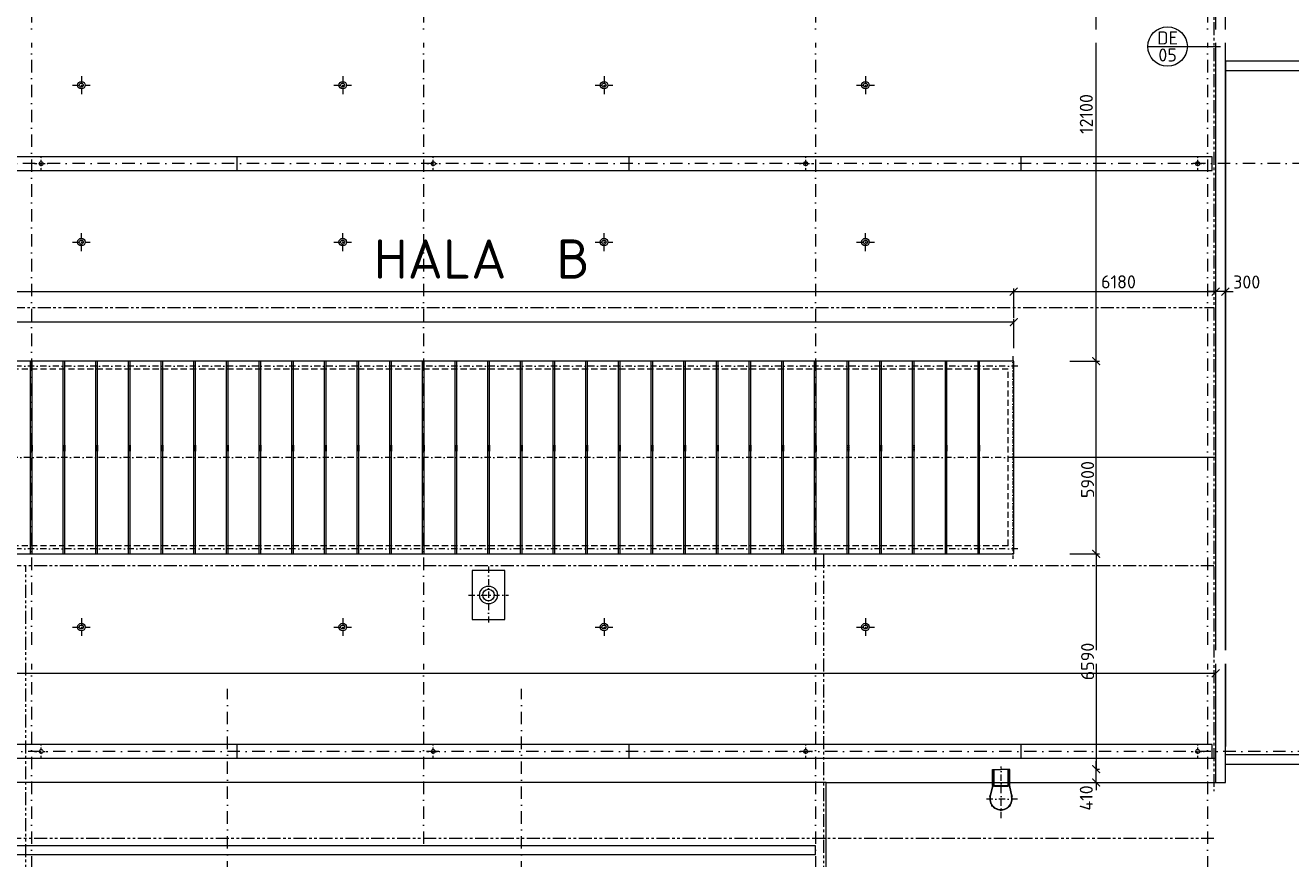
# Model space of a CAD drawing. Header units: millimetres. Extents: x -29085 to 3627694, y -159961 to 2281735.
# Tile 175 of 229: x 328293 to 367025, y 268298 to 293820. Entities that reach past the tile are written whole.
import ezdxf
from ezdxf import colors
from ezdxf.entities.mleader import LeaderData, LeaderLine
from ezdxf.enums import TextEntityAlignment as Align
from ezdxf.math import Vec2, Vec3

# ---------------------------------------------------------------- set-up
doc = ezdxf.new("R2010")
doc.units = ezdxf.units.MM
for name, pattern in [('CENTERX2', [101.6, 63.5, -12.7, 12.7, -12.7]), ('DASHDOT', [25.4, 12.7, -6.35, 0, -6.35]), ('PHANTOM2', [31.75, 15.875, -3.175, 3.175, -3.175, 3.175, -3.175]), ('ČÁRKOVANÁ', [19.05, 12.7, -6.35])]:
    doc.linetypes.add(name, pattern=pattern)
for name, color, linetype, lineweight in [('A99_N_koty-200', 5, 'Continuous', 5), ('A99_N_txt-popis-200', 240, 'Continuous', 5), ('A99_N_txt-popis-50', 240, 'Continuous', 9), ('A99_N_znaceni 200', 5, 'Continuous', 5), ('A99_S_kce-demolice', 30, 'Continuous', 20), ('A99_S_kce-pohl', 7, 'Continuous', 5), ('A99_S_kce-rez-sil', 7, 'Continuous', 15), ('A99_S_osy', 1, 'CENTERX2', 5)]:
    doc.layers.add(name, color=color, linetype=linetype, lineweight=lineweight)
doc.styles.add('A99_kota', font='isocpeur.ttf', dxfattribs={"height": 2})
doc.styles.add('A99_popis', font='isocpeur.ttf')
doc.styles.add('ad_popis 100', font='isocpeur.ttf', dxfattribs={"height": 200})
doc.dimstyles.new('A99_kota_200 new', dxfattribs={"dimscale": 200, "dimtxt": 2, "dimasz": 1.2, "dimexe": 0.5, "dimexo": 1.5, "dimgap": 0.3, "dimtad": 1, "dimdec": 0, "dimzin": 3, "dimdsep": 46, "dimtxsty": 'A99_kota', "dimblk": 'ARCHTICK', "dimcen": 2.5, "dimazin": 2, "dimtfac": 0.75, "dimtdec": 0, "dimtmove": 2, "dimatfit": 0, "dimfxl": 4, "dimfxlon": 1, "dimtolj": 1, "dimtzin": 0, "dimlwd": 5, "dimlwe": 5, "dimarcsym": 0})

# ---------------------------------------------------------------- blocks, each defined once
blk = doc.blocks.new('_ArchTick')
at = {"color": 0, "linetype": 'ByBlock', "const_width": 0.15}
blk.add_lwpolyline([(-0.5, -0.5), (0.5, 0.5)], dxfattribs=at)
blk = doc.blocks.new('*D328')
at = {"layer": 'A99_N_koty-200', "color": 0, "linetype": 'Continuous', "lineweight": 5, "transparency": 16777216}
for p, q in [((225859, 284863), (225859, 285763)), ((225859, 285663), (358549, 285663)), ((358549, 284863), (358549, 285763))]:
    blk.add_line(p, q, dxfattribs=at)
at = {"layer": 'Defpoints', "color": 0, "linetype": 'Continuous', "transparency": 16777216}
for p in [(358549, 285663), (225859, 283533), (358549, 283533)]:
    blk.add_point(p, dxfattribs=at)
at = {"layer": 'A99_N_koty-200', "color": 0, "linetype": 'Continuous', "lineweight": 5, "transparency": 16777216, "xscale": 240, "yscale": 240, "zscale": 240, "rotation": 180}
blk.add_blockref('_ArchTick', (225859, 285663), dxfattribs=at)
at = {"layer": 'A99_N_koty-200', "color": 0, "linetype": 'Continuous', "lineweight": 5, "transparency": 16777216, "xscale": 240, "yscale": 240, "zscale": 240}
blk.add_blockref('_ArchTick', (358549, 285663), dxfattribs=at)
at = {"layer": 'A99_N_koty-200', "color": 0, "linetype": 'Continuous', "transparency": 16777216, "insert": (285791, 285963), "char_height": 400, "attachment_point": 5, "style": 'A99_kota'}
blk.add_mtext('\\A1;132690', dxfattribs=at)
blk = doc.blocks.new('*D330')
at = {"layer": 'A99_N_koty-200', "color": 0, "linetype": 'Continuous', "lineweight": 5, "transparency": 16777216}
for p, q in [((358549, 284863), (358549, 285763)), ((358549, 285663), (364729, 285663)), ((364729, 285663), (364729, 285763))]:
    blk.add_line(p, q, dxfattribs=at)
at = {"layer": 'Defpoints', "color": 0, "linetype": 'Continuous', "transparency": 16777216}
for p in [(364729, 285663), (364729, 285663), (358549, 283533)]:
    blk.add_point(p, dxfattribs=at)
at = {"layer": 'A99_N_koty-200', "color": 0, "linetype": 'Continuous', "lineweight": 5, "transparency": 16777216, "xscale": 240, "yscale": 240, "zscale": 240, "rotation": 180}
blk.add_blockref('_ArchTick', (358549, 285663), dxfattribs=at)
at = {"layer": 'A99_N_koty-200', "color": 0, "linetype": 'Continuous', "lineweight": 5, "transparency": 16777216, "xscale": 240, "yscale": 240, "zscale": 240}
blk.add_blockref('_ArchTick', (364729, 285663), dxfattribs=at)
at = {"layer": 'A99_N_koty-200', "color": 0, "linetype": 'Continuous', "transparency": 16777216, "insert": (361754, 285963), "char_height": 400, "attachment_point": 5, "style": 'A99_kota'}
blk.add_mtext('\\A1;6180', dxfattribs=at)
blk = doc.blocks.new('*D332')
at = {"layer": 'A99_N_koty-200', "color": 0, "linetype": 'Continuous', "lineweight": 5, "transparency": 16777216}
for p, q in [((364729, 285663), (364489, 285663)), ((364729, 285663), (364729, 285763)), ((365029, 285663), (364729, 285663)), ((365029, 285663), (365029, 285763)), ((365029, 285663), (365269, 285663))]:
    blk.add_line(p, q, dxfattribs=at)
at = {"layer": 'Defpoints', "color": 0, "linetype": 'Continuous', "transparency": 16777216}
for p in [(364729, 285663), (364729, 285663), (365029, 285428)]:
    blk.add_point(p, dxfattribs=at)
at = {"layer": 'A99_N_koty-200', "color": 0, "linetype": 'Continuous', "lineweight": 5, "transparency": 16777216, "xscale": 240, "yscale": 240, "zscale": 240}
blk.add_blockref('_ArchTick', (364729, 285663), dxfattribs=at)
at = {"layer": 'A99_N_koty-200', "color": 0, "linetype": 'Continuous', "lineweight": 5, "transparency": 16777216, "xscale": 240, "yscale": 240, "zscale": 240, "rotation": 180}
blk.add_blockref('_ArchTick', (365029, 285663), dxfattribs=at)
at = {"layer": 'A99_N_koty-200', "color": 0, "linetype": 'Continuous', "transparency": 16777216, "insert": (365679, 285958), "char_height": 400, "attachment_point": 5, "style": 'A99_kota'}
blk.add_mtext('\\A1;300', dxfattribs=at)
blk = doc.blocks.new('*D80')
at = {"layer": 'A99_N_koty-200', "color": 0, "linetype": 'Continuous', "lineweight": 5, "transparency": 16777216}
for p, q in [((360269, 295633), (361169, 295633)), ((361069, 283533), (361069, 295633)), ((360269, 283533), (361169, 283533))]:
    blk.add_line(p, q, dxfattribs=at)
at = {"layer": 'Defpoints', "color": 0, "linetype": 'Continuous', "transparency": 16777216}
for p in [(358549, 295633), (361069, 295633), (358549, 283533)]:
    blk.add_point(p, dxfattribs=at)
at = {"layer": 'A99_N_koty-200', "color": 0, "linetype": 'Continuous', "lineweight": 5, "transparency": 16777216, "xscale": 240, "yscale": 240, "zscale": 240}
for p, rotation in [((361069, 295633), 89.9999999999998), ((361069, 283533), 269.9999999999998)]:
    blk.add_blockref('_ArchTick', p, dxfattribs=dict(at, rotation=rotation))
at = {"layer": 'A99_N_koty-200', "color": 0, "linetype": 'Continuous', "transparency": 16777216, "insert": (360769, 291103), "char_height": 400, "attachment_point": 5, "rotation": 90, "style": 'A99_kota'}
blk.add_mtext('\\A1;12100', dxfattribs=at)
blk = doc.blocks.new('*D90')
at = {"layer": 'A99_N_koty-200', "color": 0, "linetype": 'Continuous', "lineweight": 5, "transparency": 16777216}
for p, q in [((360269, 283533), (361169, 283533)), ((361069, 277633), (361069, 283533)), ((360269, 277633), (361169, 277633))]:
    blk.add_line(p, q, dxfattribs=at)
at = {"layer": 'Defpoints', "color": 0, "linetype": 'Continuous', "transparency": 16777216}
for p in [(358549, 283533), (361069, 283533), (358549, 277633)]:
    blk.add_point(p, dxfattribs=at)
at = {"layer": 'A99_N_koty-200', "color": 0, "linetype": 'Continuous', "lineweight": 5, "transparency": 16777216, "xscale": 240, "yscale": 240, "zscale": 240}
for p, rotation in [((361069, 283533), 90), ((361069, 277633), 270)]:
    blk.add_blockref('_ArchTick', p, dxfattribs=dict(at, rotation=rotation))
at = {"layer": 'A99_N_koty-200', "color": 0, "linetype": 'Continuous', "transparency": 16777216, "insert": (360809, 279909), "char_height": 400, "attachment_point": 5, "rotation": 90, "style": 'A99_kota'}
blk.add_mtext('\\A1;5900', dxfattribs=at)
blk = doc.blocks.new('*D92')
at = {"layer": 'A99_N_koty-200', "color": 0, "linetype": 'Continuous', "lineweight": 5, "transparency": 16777216}
for p, q in [((360269, 277633), (361169, 277633)), ((361069, 277633), (361069, 271043)), ((361069, 271043), (361169, 271043))]:
    blk.add_line(p, q, dxfattribs=at)
at = {"layer": 'Defpoints', "color": 0, "linetype": 'Continuous', "transparency": 16777216}
for p in [(358549, 277633), (361069, 271043), (361069, 271043)]:
    blk.add_point(p, dxfattribs=at)
at = {"layer": 'A99_N_koty-200', "color": 0, "linetype": 'Continuous', "lineweight": 5, "transparency": 16777216, "xscale": 240, "yscale": 240, "zscale": 240}
for p, rotation in [((361069, 277633), 90), ((361069, 271043), 270)]:
    blk.add_blockref('_ArchTick', p, dxfattribs=dict(at, rotation=rotation))
at = {"layer": 'A99_N_koty-200', "color": 0, "linetype": 'Continuous', "transparency": 16777216, "insert": (360809, 274338), "char_height": 400, "attachment_point": 5, "rotation": 90, "style": 'A99_kota'}
blk.add_mtext('\\A1;6590', dxfattribs=at)
blk = doc.blocks.new('*D94')
at = {"layer": 'A99_N_koty-200', "color": 0, "linetype": 'Continuous', "lineweight": 5, "transparency": 16777216}
for p, q in [((361069, 271043), (361069, 271283)), ((361069, 271043), (361169, 271043)), ((361069, 270633), (361069, 271043)), ((361069, 270633), (361169, 270633)), ((361069, 270633), (361069, 270393))]:
    blk.add_line(p, q, dxfattribs=at)
at = {"layer": 'Defpoints', "color": 0, "linetype": 'Continuous', "transparency": 16777216}
for p in [(361069, 271043), (361069, 271043), (361045, 270633)]:
    blk.add_point(p, dxfattribs=at)
at = {"layer": 'A99_N_koty-200', "color": 0, "linetype": 'Continuous', "lineweight": 5, "transparency": 16777216, "xscale": 240, "yscale": 240, "zscale": 240}
for p, rotation in [((361069, 271043), 270), ((361069, 270633), 90)]:
    blk.add_blockref('_ArchTick', p, dxfattribs=dict(at, rotation=rotation))
at = {"layer": 'A99_N_koty-200', "color": 0, "linetype": 'Continuous', "transparency": 16777216, "insert": (360769, 270158), "char_height": 400, "attachment_point": 5, "rotation": 90, "style": 'A99_kota'}
blk.add_mtext('\\A1;410', dxfattribs=at)
blk = doc.blocks.new('*D96')
at = {"layer": 'A99_N_koty-200', "color": 0, "linetype": 'Continuous', "lineweight": 5, "transparency": 16777216}
for p, q in [((219679, 273976), (219679, 274076)), ((219679, 273976), (364729, 273976)), ((364729, 273976), (364729, 274076))]:
    blk.add_line(p, q, dxfattribs=at)
at = {"layer": 'Defpoints', "color": 0, "linetype": 'Continuous', "transparency": 16777216}
for p in [(219679, 273966), (364729, 273976), (364729, 273966)]:
    blk.add_point(p, dxfattribs=at)
at = {"layer": 'A99_N_koty-200', "color": 0, "linetype": 'Continuous', "lineweight": 5, "transparency": 16777216, "xscale": 240, "yscale": 240, "zscale": 240, "rotation": 180}
blk.add_blockref('_ArchTick', (219679, 273976), dxfattribs=at)
at = {"layer": 'A99_N_koty-200', "color": 0, "linetype": 'Continuous', "lineweight": 5, "transparency": 16777216, "xscale": 240, "yscale": 240, "zscale": 240}
blk.add_blockref('_ArchTick', (364729, 273976), dxfattribs=at)
at = {"layer": 'A99_N_koty-200', "color": 0, "linetype": 'Continuous', "transparency": 16777216, "insert": (290879, 274276), "char_height": 400, "attachment_point": 5, "style": 'A99_kota'}
blk.add_mtext('\\A1;145050', dxfattribs=at)
blk = doc.blocks.new('*D565')
at = {"layer": 'A99_N_koty-200', "color": 0, "linetype": 'Continuous', "lineweight": 5, "transparency": 16777216}
for p, q in [((225859, 283928), (225859, 284828)), ((358549, 284728), (225859, 284728)), ((358549, 283928), (358549, 284828))]:
    blk.add_line(p, q, dxfattribs=at)
at = {"layer": 'Defpoints', "color": 0, "linetype": 'Continuous', "transparency": 16777216}
for p in [(225859, 284728), (225859, 283533), (358549, 283533)]:
    blk.add_point(p, dxfattribs=at)
at = {"layer": 'A99_N_koty-200', "color": 0, "linetype": 'Continuous', "lineweight": 5, "transparency": 16777216, "xscale": 240, "yscale": 240, "zscale": 240, "rotation": 180}
blk.add_blockref('_ArchTick', (225859, 284728), dxfattribs=at)
at = {"layer": 'A99_N_koty-200', "color": 0, "linetype": 'Continuous', "lineweight": 5, "transparency": 16777216, "xscale": 240, "yscale": 240, "zscale": 240}
blk.add_blockref('_ArchTick', (358549, 284728), dxfattribs=at)
at = {"layer": 'A99_N_koty-200', "color": 0, "linetype": 'Continuous', "transparency": 16777216, "insert": (285996, 285068), "char_height": 400, "attachment_point": 5, "style": 'A99_kota'}
blk.add_mtext('\\A1;stávající světlík s výplní z drátoskla', dxfattribs=at)
blk = doc.blocks.new('*U28')
at = {"color": 0, "linetype": 'ByBlock'}
blk.add_line((-3.02, 0), (3.02, 0), dxfattribs=at)
blk.add_circle((0, 0), 3.02, dxfattribs=at)
at = {"color": 0, "linetype": 'ByBlock', "style": 'A99_popis'}
for tag, p in [('KATEGORIE', (0, 1.31)), ('PRVEK', (0, -1.3))]:
    blk.add_attdef(tag, text='', height=2, dxfattribs=at).set_placement(p, align=Align.MIDDLE_CENTER)

msp = doc.modelspace()

# ---------------------------------------------------------------- linework, layer by layer
at = {"layer": 'A99_S_kce-demolice', "linetype": 'Continuous', "lineweight": 9}
for p, q in [((328454, 277628.3), (328454, 283538.3)), ((328504, 277628.3), (328504, 283538.3)), ((329454, 277628.3), (329454, 283538.3)), ((329504, 277628.3), (329504, 283538.3)), ((330454, 277628.3), (330454, 283538.3)), ((330504, 277628.3), (330504, 283538.3)), ((331454, 277628.3), (331454, 283538.3)), ((331504, 277628.3), (331504, 283538.3)), ((332454, 277628.3), (332454, 283538.3)), ((332504, 277628.3), (332504, 283538.3)), ((333454, 277628.3), (333454, 283538.3)), ((333504, 277628.3), (333504, 283538.3)), ((334454, 277628.3), (334454, 283538.3)), ((334504, 277628.3), (334504, 283538.3)), ((335454, 277628.3), (335454, 283538.3)), ((335504, 277628.3), (335504, 283538.3)), ((336454, 277628.3), (336454, 283538.3)), ((336504, 277628.3), (336504, 283538.3)), ((337454, 277628.3), (337454, 283538.3)), ((337504, 277628.3), (337504, 283538.3)), ((338454, 277628.3), (338454, 283538.3)), ((338504, 277628.3), (338504, 283538.3)), ((339454, 277628.3), (339454, 283538.3)), ((339504, 277628.3), (339504, 283538.3)), ((340454, 277628.3), (340454, 283538.3)), ((340504, 277628.3), (340504, 283538.3)), ((341454, 277628.3), (341454, 283538.3)), ((341504, 277628.3), (341504, 283538.3)), ((342454, 277628.3), (342454, 283538.3)), ((342504, 277628.3), (342504, 283538.3)), ((343454, 277628.3), (343454, 283538.3)), ((343504, 277628.3), (343504, 283538.3)), ((344454, 277628.3), (344454, 283538.3)), ((344504, 277628.3), (344504, 283538.3)), ((345454, 277628.3), (345454, 283538.3)), ((345504, 277628.3), (345504, 283538.3)), ((346454, 277628.3), (346454, 283538.3)), ((346504, 277628.3), (346504, 283538.3)), ((347454, 277628.3), (347454, 283538.3)), ((347504, 277628.3), (347504, 283538.3)), ((348454, 277628.3), (348454, 283538.3)), ((348504, 277628.3), (348504, 283538.3)), ((349454, 277628.3), (349454, 283538.3)), ((349504, 277628.3), (349504, 283538.3)), ((350454, 277628.3), (350454, 283538.3)), ((350504, 277628.3), (350504, 283538.3)), ((351454, 277628.3), (351454, 283538.3)), ((351504, 277628.3), (351504, 283538.3)), ((352454, 277628.3), (352454, 283538.3)), ((352504, 277628.3), (352504, 283538.3)), ((353454, 277628.3), (353454, 283538.3)), ((353504, 277628.3), (353504, 283538.3)), ((354454, 277628.3), (354454, 283538.3)), ((354504, 277628.3), (354504, 283538.3)), ((355454, 277628.3), (355454, 283538.3)), ((355504, 277628.3), (355504, 283538.3)), ((356454, 277628.3), (356454, 283538.3)), ((356504, 277628.3), (356504, 283538.3)), ((357454, 277628.3), (357454, 283538.3)), ((357504, 277628.3), (357504, 283538.3))]:
    msp.add_line(p, q, dxfattribs=at)
at = {"layer": 'A99_S_kce-demolice', "linetype": 'DASHDOT', "lineweight": 5, "ltscale": 15}
for points in [[(330009, 292259), (330009, 291714)], [(338009, 292259), (338009, 291714)], [(346009, 292259), (346009, 291714)], [(354009, 292259), (354009, 291714)], [(329736.5, 291986.5), (330281.5, 291986.5)], [(337736.5, 291986.5), (338281.5, 291986.5)], [(345736.5, 291986.5), (346281.5, 291986.5)], [(353736.5, 291986.5), (354281.5, 291986.5)], [(330009, 286907.5), (330009, 287452.5)], [(338009, 286907.5), (338009, 287452.5)], [(346009, 286907.5), (346009, 287452.5)], [(354009, 286907.5), (354009, 287452.5)], [(329736.5, 287180), (330281.5, 287180)], [(337736.5, 287180), (338281.5, 287180)], [(345736.5, 287180), (346281.5, 287180)], [(353736.5, 287180), (354281.5, 287180)], [(342471.5, 277243.3), (342471.5, 275503.3)], [(341857.7, 276373.3), (343085.2, 276373.3)], [(329736.5, 275390.8), (330281.5, 275390.8)], [(330009, 275663.3), (330009, 275118.3)], [(337736.5, 275390.8), (338281.5, 275390.8)], [(338009, 275663.3), (338009, 275118.3)], [(345736.5, 275390.8), (346281.5, 275390.8)], [(346009, 275663.3), (346009, 275118.3)], [(353736.5, 275390.8), (354281.5, 275390.8)], [(354009, 275663.3), (354009, 275118.3)]]:
    msp.add_lwpolyline(points, dxfattribs=at)
at = {"layer": 'A99_S_kce-demolice', "linetype": 'PHANTOM2', "lineweight": 9, "ltscale": 25}
for points in [[(219929, 285181.3), (364669, 285181.3)], [(219817.1, 277273.3), (364669, 277273.3)], [(221409, 268925.8), (364669, 268925.8)]]:
    msp.add_lwpolyline(points, dxfattribs=at)
at = {"layer": 'A99_S_kce-demolice', "linetype": 'Continuous', "lineweight": 13}
msp.add_lwpolyline([(358549, 277633.3), (358549, 283533.3), (225859, 283533.3), (225859, 277633.3)], close=True, dxfattribs=at)
at = {"layer": 'A99_S_kce-demolice', "linetype": 'ČÁRKOVANÁ', "lineweight": 9, "ltscale": 15}
for points in [[(358379, 283288.6), (226029, 283288.6)], [(358379, 277877.9), (358379, 283288.6)], [(358379, 277877.9), (358379, 283288.6)], [(358379, 277877.9), (226029, 277877.9)]]:
    msp.add_lwpolyline(points, dxfattribs=at)
at = {"layer": 'A99_S_kce-demolice', "linetype": 'Continuous', "lineweight": 9}
for points in [[(328454, 280958.3), (328454, 280778.3)], [(328504, 280958.3), (328504, 280778.3)], [(329454, 280958.3), (329454, 280778.3)], [(329504, 280958.3), (329504, 280778.3)], [(330454, 280958.3), (330454, 280778.3)], [(330504, 280958.3), (330504, 280778.3)], [(331454, 280958.3), (331454, 280778.3)], [(331504, 280958.3), (331504, 280778.3)], [(332454, 280958.3), (332454, 280778.3)], [(332504, 280958.3), (332504, 280778.3)], [(333454, 280958.3), (333454, 280778.3)], [(333504, 280958.3), (333504, 280778.3)], [(334454, 280958.3), (334454, 280778.3)], [(334504, 280958.3), (334504, 280778.3)], [(335454, 280958.3), (335454, 280778.3)], [(335504, 280958.3), (335504, 280778.3)], [(336454, 280958.3), (336454, 280778.3)], [(336504, 280958.3), (336504, 280778.3)], [(337454, 280958.3), (337454, 280778.3)], [(337504, 280958.3), (337504, 280778.3)], [(338454, 280958.3), (338454, 280778.3)], [(338504, 280958.3), (338504, 280778.3)], [(339454, 280958.3), (339454, 280778.3)], [(339504, 280958.3), (339504, 280778.3)], [(340454, 280958.3), (340454, 280778.3)], [(340504, 280958.3), (340504, 280778.3)], [(341454, 280958.3), (341454, 280778.3)], [(341504, 280958.3), (341504, 280778.3)], [(342454, 280958.3), (342454, 280778.3)], [(342504, 280958.3), (342504, 280778.3)], [(343454, 280958.3), (343454, 280778.3)], [(343504, 280958.3), (343504, 280778.3)], [(344454, 280958.3), (344454, 280778.3)], [(344504, 280958.3), (344504, 280778.3)], [(345454, 280958.3), (345454, 280778.3)], [(345504, 280958.3), (345504, 280778.3)], [(346454, 280958.3), (346454, 280778.3)], [(346504, 280958.3), (346504, 280778.3)], [(347454, 280958.3), (347454, 280778.3)], [(347504, 280958.3), (347504, 280778.3)], [(348454, 280958.3), (348454, 280778.3)], [(348504, 280958.3), (348504, 280778.3)], [(349454, 280958.3), (349454, 280778.3)], [(349504, 280958.3), (349504, 280778.3)], [(350454, 280958.3), (350454, 280778.3)], [(350504, 280958.3), (350504, 280778.3)], [(351454, 280958.3), (351454, 280778.3)], [(351504, 280958.3), (351504, 280778.3)], [(352454, 280953.3), (352454, 280773.3)], [(352504, 280953.3), (352504, 280773.3)], [(354454, 280958.3), (354454, 280778.3)], [(354504, 280958.3), (354504, 280778.3)], [(356454, 280958.3), (356454, 280778.3)], [(356504, 280958.3), (356504, 280778.3)], [(357454, 280958.3), (357454, 280778.3)], [(357504, 280958.3), (357504, 280778.3)]]:
    msp.add_lwpolyline(points, dxfattribs=at)
at = {"layer": 'A99_S_kce-demolice', "linetype": 'ČÁRKOVANÁ', "lineweight": 9, "ltscale": 3}
for points in [[(353454, 280958.3), (353454, 280778.3)], [(353504, 280958.3), (353504, 280778.3)], [(355454, 280958.3), (355454, 280778.3)], [(355504, 280958.3), (355504, 280778.3)]]:
    msp.add_lwpolyline(points, dxfattribs=at)
at = {"layer": 'A99_S_kce-demolice', "linetype": 'Continuous', "lineweight": 5, "ltscale": 0.5}
msp.add_lwpolyline([(342971.5, 277123.3), (341971.5, 277123.3), (341971.5, 275623.3), (342971.5, 275623.3)], close=True, dxfattribs=at)
for centre, radius in [((330009, 291986.5), 116), ((330009, 291986.5), 62.5), ((338009, 291986.5), 116), ((338009, 291986.5), 62.5), ((346009, 291986.5), 116), ((346009, 291986.5), 62.5), ((354009, 291986.5), 116), ((354009, 291986.5), 62.5), ((330009, 287180), 116), ((330009, 287180), 62.5), ((338009, 287180), 116), ((338009, 287180), 62.5), ((346009, 287180), 116), ((346009, 287180), 62.5), ((354009, 287180), 116), ((354009, 287180), 62.5), ((342471.5, 276373.3), 272.5), ((342471.5, 276373.3), 177.5), ((330009, 275390.8), 116), ((330009, 275390.8), 62.5), ((338009, 275390.8), 116), ((338009, 275390.8), 62.5), ((346009, 275390.8), 116), ((346009, 275390.8), 62.5), ((354009, 275390.8), 116), ((354009, 275390.8), 62.5)]:
    msp.add_circle(centre, radius, dxfattribs=at)
at = {"layer": 'A99_S_kce-pohl', "linetype": 'Continuous', "ltscale": 25}
for p, q in [((365029, 292733.3), (365029, 271733.3)), ((357917.2, 271025.7), (357917.2, 270554.9)), ((357945.8, 270554.9), (357945.8, 271025.7)), ((358375.5, 270554.9), (358375.5, 271025.7)), ((358404.1, 271025.7), (358404.1, 270554.9)), ((357897.4, 270542.1), (357819.7, 270200.3)), ((357907.1, 270539.9), (357829.5, 270198.1)), ((358417, 270534.3), (357896, 270534.3)), ((357907.1, 270539.9), (357897.4, 270542.1)), ((357907.1, 270539.9), (357905.3, 270540.3)), ((357954.4, 270544.3), (358358.6, 270544.3)), ((357954.4, 270524.3), (358358.6, 270524.3)), ((358405.9, 270539.9), (358415.6, 270542.1)), ((358405.9, 270539.9), (358483.5, 270198.1)), ((358415.6, 270542.1), (358493.3, 270200.3))]:
    msp.add_line(p, q, dxfattribs=at)
at = {"layer": 'A99_S_kce-pohl', "linetype": 'Continuous', "lineweight": 9, "ltscale": 25}
msp.add_line((352804.5, 270633.3), (365029, 270633.3), dxfattribs=at)
at = {"layer": 'A99_S_kce-pohl', "linetype": 'Continuous', "lineweight": 9}
for points in [[(365029, 270633.3), (365029, 308713.3)], [(364729, 270633.3), (364729, 308303.3)], [(364729, 280583.3), (358549, 280583.3)], [(364619, 271373.3), (364729, 271373.3)], [(352804.5, 270633.3), (219379, 270633.3)]]:
    msp.add_lwpolyline(points, dxfattribs=at)
at = {"layer": 'A99_S_kce-pohl', "linetype": 'Continuous', "ltscale": 25}
for points in [[(365029, 292733.3), (377679, 292733.3), (377679, 271183.3), (365029, 271183.3)], [(365029, 292433.3), (377379, 292433.3), (377379, 271483.3), (365029, 271483.3)], [(334779, 289373.3), (334779, 289793.3)], [(346779, 289373.3), (346779, 289793.3)], [(358779, 289373.3), (358779, 289793.3)], [(334779, 271373.3), (334779, 271793.3)], [(346779, 271373.3), (346779, 271793.3)], [(358779, 271373.3), (358779, 271793.3)], [(221259, 268723.3), (213329, 268723.3), (213329, 243243.3), (352804.5, 243243.3), (352804.5, 270633.3)]]:
    msp.add_lwpolyline(points, dxfattribs=at)
for points in [[(364619, 289373.3), (364619, 289793.3), (219929, 289793.3), (219929, 289373.3)], [(364619, 271373.3), (364619, 271793.3), (219929, 271793.3), (219929, 271373.3)], [(357810, 270202.5), (357819.7, 270200.3), (357828.6, 270239.3), (357818.8, 270241.5)], [(358503, 270202.5), (358493.2, 270200.3), (358484.4, 270239.3), (358494.1, 270241.5)], [(357874, 269938.1), (357866.2, 269931.9), (357891.2, 269900.6), (357899, 269906.9)], [(358176.5, 269781.2), (358176.5, 269791.2), (358136.5, 269791.2), (358136.5, 269781.2)], [(358438.9, 269938.1), (358446.7, 269931.9), (358421.8, 269900.6), (358414, 269906.9)], [(352479, 268428.3), (352479, 268693.3), (221939, 268693.3), (221939, 268428.3)]]:
    msp.add_lwpolyline(points, close=True, dxfattribs=at)
at = {"layer": 'A99_S_kce-pohl', "linetype": 'DASHDOT', "lineweight": 5, "ltscale": 5}
for points in [[(328779, 289383.3), (328779, 289783.3)], [(328779, 289383.3), (328779, 289783.3)], [(340779, 289383.3), (340779, 289783.3)], [(340779, 289383.3), (340779, 289783.3)], [(352179, 289383.3), (352179, 289783.3)], [(352179, 289383.3), (352179, 289783.3)], [(364179, 289383.3), (364179, 289783.3)], [(328579, 289583.3), (328979, 289583.3)], [(328579, 289583.3), (328979, 289583.3)], [(340579, 289583.3), (340979, 289583.3)], [(340579, 289583.3), (340979, 289583.3)], [(351979, 289583.3), (352379, 289583.3)], [(351979, 289583.3), (352379, 289583.3)], [(363979, 289583.3), (364379, 289583.3)], [(328579, 271583.3), (328979, 271583.3)], [(328579, 271583.3), (328979, 271583.3)], [(328779, 271383.3), (328779, 271783.3)], [(328779, 271383.3), (328779, 271783.3)], [(340579, 271583.3), (340979, 271583.3)], [(340579, 271583.3), (340979, 271583.3)], [(340779, 271383.3), (340779, 271783.3)], [(340779, 271383.3), (340779, 271783.3)], [(351979, 271583.3), (352379, 271583.3)], [(351979, 271583.3), (352379, 271583.3)], [(352179, 271383.3), (352179, 271783.3)], [(352179, 271383.3), (352179, 271783.3)], [(363979, 271583.3), (364379, 271583.3)], [(364179, 271383.3), (364179, 271783.3)]]:
    msp.add_lwpolyline(points, dxfattribs=at)
at = {"layer": 'A99_S_kce-pohl', "linetype": 'Continuous', "lineweight": 5, "ltscale": 0.5}
for points in [[(357897.4, 270542.1), (357897.4, 271025.7), (358160.7, 271025.7)], [(358423.9, 270542.1), (358423.9, 271025.7), (358160.7, 271025.7)]]:
    msp.add_lwpolyline(points, dxfattribs=at)
at = {"layer": 'A99_S_kce-pohl', "linetype": 'Continuous'}
for centre in [(328779, 289583.3), (328779, 289583.3), (340779, 289583.3), (340779, 289583.3), (352179, 289583.3), (352179, 289583.3), (364179, 289583.3), (328779, 271583.3), (328779, 271583.3), (340779, 271583.3), (340779, 271583.3), (352179, 271583.3), (352179, 271583.3), (364179, 271583.3)]:
    msp.add_circle(centre, 60, dxfattribs=at)
at = {"layer": 'A99_S_kce-pohl', "linetype": 'Continuous', "ltscale": 25}
for centre in [(357931.5, 270534.3), (358381.5, 270534.3)]:
    msp.add_circle(centre, 25, dxfattribs=at)
for radius in [343.1, 333.1]:
    msp.add_arc((358156.5, 270134.3), radius, 169.01057, 11.97931, dxfattribs=at)
at = {"layer": 'A99_S_kce-rez-sil'}
msp.add_line((365029, 277433.3), (365029, 271733.3), dxfattribs=at)
at = {"layer": 'A99_S_osy', "linetype": 'DASHDOT', "lineweight": 5, "ltscale": 10}
msp.add_line((358519, 283683.3), (358519, 277483.3), dxfattribs=at)
at = {"layer": 'A99_S_osy', "linetype": 'DASHDOT', "lineweight": 5, "ltscale": 15}
for p, q in [((358160.7, 269540.8), (358160.7, 271120.7)), ((358666.6, 270119.4), (357654.7, 270119.4))]:
    msp.add_line(p, q, dxfattribs=at)
at = {"layer": 'A99_S_osy', "linetype": 'DASHDOT', "lineweight": 5, "ltscale": 30}
for points in [[(328479, 344583.3), (328479, 241173.3)], [(340479, 344583.3), (340479, 268673.3)], [(352479, 344583.3), (352479, 241173.3)], [(364479, 344583.3), (364479, 241173.3)], [(390324, 289583.3), (218304, 289583.3)], [(334479, 241173.3), (334479, 273498.3)], [(343479, 241173.3), (343479, 273498.3)], [(391254, 271583.3), (218304, 271583.3)]]:
    msp.add_lwpolyline(points, dxfattribs=at)
at = {"layer": 'A99_S_osy', "linetype": 'DASHDOT', "lineweight": 5, "ltscale": 15}
for points in [[(358669, 283378.3), (225794, 283378.3)], [(358669, 277788.3), (225794, 277788.3)]]:
    msp.add_lwpolyline(points, dxfattribs=at)
at = {"layer": 'A99_S_osy', "color": 30, "linetype": 'DASHDOT', "lineweight": 5, "ltscale": 15}
msp.add_lwpolyline([(358549, 280583.3), (225859, 280583.3)], dxfattribs=at)

# ---------------------------------------------------------------- texts
at = {"layer": 'A99_N_txt-popis-200', "lineweight": 9, "ltscale": 5, "style": 'ad_popis 100'}
msp.add_text('HALA  B', height=1200, dxfattribs=at).set_placement((338958.9, 286063.3))

# ---------------------------------------------------------------- dimensions: what is measured, and where the dimension line sits
at = {"layer": 'A99_N_koty-200', "linetype": 'Continuous'}
for base, p1, p2, angle, picture, middle in [((361069, 295633.3), (358549, 283533.3), (358549, 295633.3), 90, '*D80', (360769, 291103.3)), ((364729, 285663.3), (365029, 285428.3), (364729, 285663.3), 180, '*D332', (365679, 285958.3)), ((361069, 283533.3), (358549, 277633.3), (358549, 283533.3), 90, '*D90', (360809, 279908.6)), ((361069, 271043.3), (361044.7, 270633.3), (361069, 271043.3), 90, '*D94', (360769, 270158.3))]:
    dim = msp.add_linear_dim(base=base, p1=p1, p2=p2, angle=angle, dimstyle='A99_kota_200 new', override={"dimscale": 0, "dimtix": 1, "dimtofl": 1, "dimtmove": 2, "dimatfit": 0}, dxfattribs=at)
    dim.commit()
    dim.dimension.update_dxf_attribs({"geometry": picture, "text_midpoint": middle, "dimtype": 128})
dim = msp.add_linear_dim(base=(225859, 284728.3), p1=(358549, 283533.3), p2=(225859, 283533.3), angle=180, text='stávající světlík s výplní z drátoskla', dimstyle='A99_kota_200 new', override={"dimscale": 0, "dimtix": 1, "dimtofl": 1, "dimtmove": 2, "dimatfit": 0}, dxfattribs=at)
dim.commit()
dim.dimension.update_dxf_attribs({"geometry": '*D565', "text_midpoint": (285996.5, 285068.3), "dimtype": 128})
for base, p1, p2, picture, middle in [((358549, 285663.3), (225859, 283533.3), (358549, 283533.3), '*D328', (285791.5, 285963.3)), ((364729, 285663.3), (358549, 283533.3), (364729, 285663.3), '*D330', (361754, 285963.3)), ((364729, 273975.8), (219679, 273965.8), (364729, 273965.8), '*D96', (290879, 274275.8))]:
    dim = msp.add_linear_dim(base=base, p1=p1, p2=p2, dimstyle='A99_kota_200 new', override={"dimscale": 0, "dimtix": 1, "dimtofl": 1, "dimtmove": 2, "dimatfit": 0}, dxfattribs=at)
    dim.commit()
    dim.dimension.update_dxf_attribs({"geometry": picture, "text_midpoint": middle, "dimtype": 128})
dim = msp.add_linear_dim(base=(361069, 271043.3), p1=(358549, 277633.3), p2=(361069, 271043.3), angle=90, dimstyle='A99_kota_200 new', override={"dimscale": 0, "dimtix": 1, "dimtofl": 1, "dimtmove": 2, "dimatfit": 0}, dxfattribs=at)
dim.commit()
dim.dimension.update_dxf_attribs({"geometry": '*D92', "text_midpoint": (360809, 274338.3)})

# ---------------------------------------------------------------- next in the draw order: leaders
at = {"layer": 'A99_N_txt-popis-50', "lineweight": 9}
ml = msp.add_multileader_mtext('Standard', dxfattribs=at)
ml.set_content('\\A1;{\\C256;dilatace objektu}', color=1, style='A99_popis')
ml.set_leader_properties(color=256, linetype='ByLayer', lineweight=-1)
ml.build(insert=Vec2(0, 0))
ml.multileader.update_dxf_attribs({"dogleg_length": 3.23, "arrow_head_size": 200, "scale": 200})
ctx = ml.context
ctx.base_point, ctx.scale, ctx.char_height, ctx.arrow_head_size, ctx.landing_gap_size, ctx.plane_origin = Vec3(293709, 293423.3), 200, 400, 200, 250, Vec3(300296.5, 288927.2)
notes = []
notes.append((ctx, [(0, (1, 1, 0), (293681.5, 293423.3), (1, 0), 27.5, [(0, [(292206.5, 293423.3)], 0, [])])]))
ctx.mtext.insert, ctx.mtext.width, ctx.mtext.flow_direction = Vec3(293959, 293683.3), 3964.392, 5
ctx.mtext.has_bg_fill, ctx.mtext.bg_color, ctx.mtext.bg_scale_factor, ctx.mtext.bg_transparency, ctx.mtext.use_window_bg_color = 1, -1073741824, 1, 0, 1
ml = msp.add_multileader_mtext('Standard', dxfattribs=at)
ml.set_content('\\A1;{\\C256;dilatace objektu}', color=1, style='A99_popis')
ml.set_leader_properties(color=256, linetype='ByLayer', lineweight=-1)
ml.build(insert=Vec2(0, 0))
ml.multileader.update_dxf_attribs({"dogleg_length": 3.23, "arrow_head_size": 200, "scale": 200})
ctx = ml.context
ctx.base_point, ctx.scale, ctx.char_height, ctx.arrow_head_size, ctx.landing_gap_size, ctx.plane_origin = Vec3(294326.5, 274415.8), 200, 400, 200, 250, Vec3(300296.5, 269919.7)
notes.append((ctx, [(0, (1, 1, 0), (293681.5, 274415.8), (1, 0), 645, [(0, [(292206.5, 274415.8)], 0, [])])]))
ctx.mtext.insert, ctx.mtext.width, ctx.mtext.flow_direction = Vec3(294576.5, 274675.8), 3964.392, 5
ctx.mtext.has_bg_fill, ctx.mtext.bg_color, ctx.mtext.bg_scale_factor, ctx.mtext.bg_transparency, ctx.mtext.use_window_bg_color = 1, -1073741824, 1, 0, 1
for ctx, leaders in notes:
    for number, flags, end, landing, length, lines in leaders:
        leader = LeaderData()
        leader.index, (leader.has_last_leader_line, leader.has_dogleg_vector, leader.attachment_direction) = number, flags
        leader.last_leader_point, leader.dogleg_vector, leader.dogleg_length = Vec3(end), Vec3(landing), length
        for number, points, colour, breaks in lines:
            line = LeaderLine()
            line.index, line.vertices, line.color, line.breaks = number, Vec3.list(points), colors.encode_raw_color(colour), breaks
            leader.lines.append(line)
        ctx.leaders.append(leader)

# ---------------------------------------------------------------- next in the draw order: linework, layer by layer
at = {"layer": 'A99_N_znaceni 200'}
msp.add_lwpolyline([(363861.5, 293170.4), (364881.5, 293170.4)], dxfattribs=at)
at = {"layer": 'A99_S_kce-demolice', "linetype": 'PHANTOM2', "lineweight": 9, "ltscale": 25}
for points in [[(364669, 308198.3), (364669, 270368.3)], [(352739, 243075.8), (352739, 277633.3)], [(328306.5, 242948.3), (328306.5, 277273.3)]]:
    msp.add_lwpolyline(points, dxfattribs=at)

# ---------------------------------------------------------------- next in the draw order: block references
at = {"layer": 'A99_N_znaceni 200', "xscale": 200, "yscale": 200, "zscale": 200}
msp.add_blockref('*U28', (363257.5, 293170.4), dxfattribs=at).add_auto_attribs({'KATEGORIE': 'DE', 'PRVEK': '05'})

doc.saveas('drawing.dxf')
